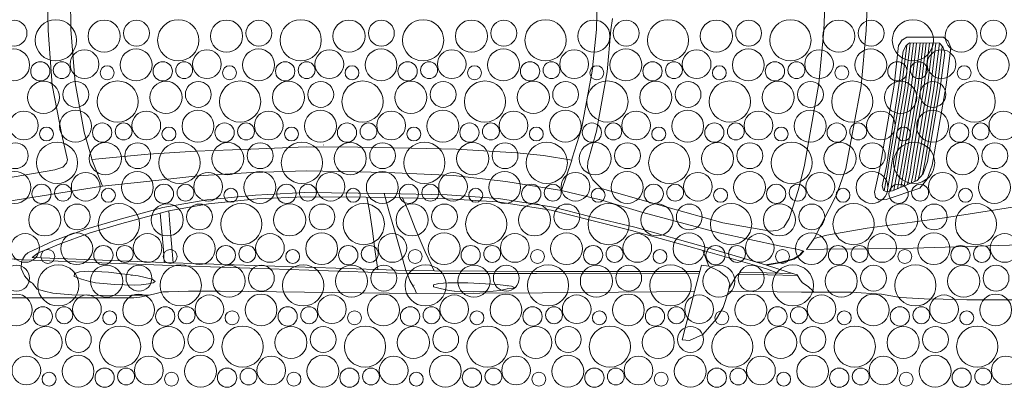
# Model space of a CAD drawing. Header units: metres. Extents: x -167 to 338, y -186 to 508.
# Tile 132 of 256: x 68.03 to 70.96, y 33.36 to 34.46. Entities that reach past the tile are written whole.
import ezdxf

# ---------------------------------------------------------------- set-up
doc = ezdxf.new("R2010")
doc.units = ezdxf.units.M
doc.header["$MEASUREMENT"] = 0
doc.linetypes.add('Öffnungslinie Tür Fenster', pattern=[0.23, 0.15, -0.08])
doc.layers.add('60 Gelände 2D Übersicht', color=7, linetype='Continuous')
doc.layers.add('60 Stellplätze', color=7, linetype='Continuous')

# ---------------------------------------------------------------- blocks, each defined once
blk = doc.blocks.new('*X45', base_point=(27236.1321, 33357.279))
at = {"layer": '60 Gelände 2D Übersicht', "color": 9, "linetype": 'Continuous', "lineweight": 18}
for centre, radius in [((68.1408, 34.3949), 0.0612), ((68.2843, 34.4073), 0.0477), ((68.5045, 34.3949), 0.0612), ((68.648, 34.4073), 0.0477), ((68.8682, 34.3949), 0.0612), ((69.0117, 34.4073), 0.0477), ((69.2319, 34.3949), 0.0612), ((69.3754, 34.4073), 0.0477), ((69.5956, 34.3949), 0.0612), ((69.7392, 34.4073), 0.0477), ((69.9593, 34.3949), 0.0612), ((70.1029, 34.4073), 0.0477), ((70.323, 34.3949), 0.0612), ((70.4666, 34.4073), 0.0477), ((70.6867, 34.3949), 0.0612), ((70.8303, 34.4073), 0.0477), ((68.0167, 34.4161), 0.0384), ((68.3804, 34.4161), 0.0384), ((68.7441, 34.4161), 0.0384), ((69.1078, 34.4161), 0.0384), ((69.4715, 34.4161), 0.0384), ((69.8352, 34.4161), 0.0384), ((70.1989, 34.4161), 0.0384), ((70.5626, 34.4161), 0.0384), ((70.9263, 34.4161), 0.0384), ((68.0156, 34.3218), 0.0473), ((68.3793, 34.3218), 0.0473), ((68.743, 34.3218), 0.0473), ((69.1068, 34.3218), 0.0473), ((69.4705, 34.3218), 0.0473), ((69.8342, 34.3218), 0.0473), ((70.1979, 34.3218), 0.0473), ((70.5616, 34.3218), 0.0473), ((70.9253, 34.3218), 0.0473), ((68.2259, 34.3239), 0.0426), ((68.5896, 34.3239), 0.0426), ((68.9533, 34.3239), 0.0426), ((69.317, 34.3239), 0.0426), ((69.6807, 34.3239), 0.0426), ((70.0444, 34.3239), 0.0426), ((70.4081, 34.3239), 0.0426), ((70.7718, 34.3239), 0.0426), ((68.0947, 34.3027), 0.0286), ((68.1585, 34.3062), 0.0251), ((68.2932, 34.2985), 0.0207), ((68.4584, 34.3027), 0.0286), ((68.5222, 34.3062), 0.0251), ((68.6569, 34.2985), 0.0207), ((68.8221, 34.3027), 0.0286), ((68.8859, 34.3062), 0.0251), ((69.0207, 34.2985), 0.0207), ((69.1858, 34.3027), 0.0286), ((69.2496, 34.3062), 0.0251), ((69.3844, 34.2985), 0.0207), ((69.5495, 34.3027), 0.0286), ((69.6133, 34.3062), 0.0251), ((69.7481, 34.2985), 0.0207), ((69.9132, 34.3027), 0.0286), ((69.977, 34.3062), 0.0251), ((70.1118, 34.2985), 0.0207), ((70.2769, 34.3027), 0.0286), ((70.3407, 34.3062), 0.0251), ((70.4755, 34.2985), 0.0207), ((70.6406, 34.3027), 0.0286), ((70.7044, 34.3062), 0.0251), ((70.8392, 34.2985), 0.0207), ((68.1043, 34.2253), 0.0477), ((68.2004, 34.2341), 0.0384), ((68.3245, 34.2129), 0.0612), ((68.468, 34.2253), 0.0477), ((68.5641, 34.2341), 0.0384), ((68.6882, 34.2129), 0.0612), ((68.8317, 34.2253), 0.0477), ((68.9278, 34.2341), 0.0384), ((69.0519, 34.2129), 0.0612), ((69.1954, 34.2253), 0.0477), ((69.2915, 34.2341), 0.0384), ((69.4156, 34.2129), 0.0612), ((69.5592, 34.2253), 0.0477), ((69.6552, 34.2341), 0.0384), ((69.7793, 34.2129), 0.0612), ((69.9229, 34.2253), 0.0477), ((70.0189, 34.2341), 0.0384), ((70.143, 34.2129), 0.0612), ((70.2866, 34.2253), 0.0477), ((70.3826, 34.2341), 0.0384), ((70.5067, 34.2129), 0.0612), ((70.6503, 34.2253), 0.0477), ((70.7463, 34.2341), 0.0384), ((70.8704, 34.2129), 0.0612), ((68.0459, 34.1419), 0.0426), ((68.1993, 34.1398), 0.0473), ((68.4096, 34.1419), 0.0426), ((68.563, 34.1398), 0.0473), ((68.7733, 34.1419), 0.0426), ((68.9268, 34.1398), 0.0473), ((69.137, 34.1419), 0.0426), ((69.2905, 34.1398), 0.0473), ((69.5007, 34.1419), 0.0426), ((69.6542, 34.1398), 0.0473), ((69.8644, 34.1419), 0.0426), ((70.0179, 34.1398), 0.0473), ((70.2281, 34.1419), 0.0426), ((70.3816, 34.1398), 0.0473), ((70.5918, 34.1419), 0.0426), ((70.7453, 34.1398), 0.0473), ((70.9555, 34.1419), 0.0426), ((68.1132, 34.1165), 0.0207), ((68.2784, 34.1207), 0.0286), ((68.3422, 34.1242), 0.0251), ((68.4769, 34.1165), 0.0207), ((68.6421, 34.1207), 0.0286), ((68.7059, 34.1242), 0.0251), ((68.8407, 34.1165), 0.0207), ((69.0058, 34.1207), 0.0286), ((69.0696, 34.1242), 0.0251), ((69.2044, 34.1165), 0.0207), ((69.3695, 34.1207), 0.0286), ((69.4333, 34.1242), 0.0251), ((69.5681, 34.1165), 0.0207), ((69.7332, 34.1207), 0.0286), ((69.797, 34.1242), 0.0251), ((69.9318, 34.1165), 0.0207), ((70.0969, 34.1207), 0.0286), ((70.1607, 34.1242), 0.0251), ((70.2955, 34.1165), 0.0207), ((70.4606, 34.1207), 0.0286), ((70.5244, 34.1242), 0.0251), ((70.6592, 34.1165), 0.0207), ((70.8243, 34.1207), 0.0286), ((70.8882, 34.1242), 0.0251), ((68.0204, 34.0521), 0.0384), ((68.1445, 34.0309), 0.0612), ((68.288, 34.0433), 0.0477), ((68.3841, 34.0521), 0.0384), ((68.5082, 34.0309), 0.0612), ((68.6517, 34.0433), 0.0477), ((68.7478, 34.0521), 0.0384), ((68.8719, 34.0309), 0.0612), ((69.0154, 34.0433), 0.0477), ((69.1115, 34.0521), 0.0384), ((69.2356, 34.0309), 0.0612), ((69.3792, 34.0433), 0.0477), ((69.4752, 34.0521), 0.0384), ((69.5993, 34.0309), 0.0612), ((69.7429, 34.0433), 0.0477), ((69.8389, 34.0521), 0.0384), ((69.963, 34.0309), 0.0612), ((70.1066, 34.0433), 0.0477), ((70.2026, 34.0521), 0.0384), ((70.3267, 34.0309), 0.0612), ((70.4703, 34.0433), 0.0477), ((70.5663, 34.0521), 0.0384), ((70.6904, 34.0309), 0.0612), ((70.834, 34.0433), 0.0477), ((70.93, 34.0521), 0.0384), ((68.0193, 33.9578), 0.0473), ((68.2296, 33.9599), 0.0426), ((68.383, 33.9578), 0.0473), ((68.5933, 33.9599), 0.0426), ((68.7468, 33.9578), 0.0473), ((68.957, 33.9599), 0.0426), ((69.1105, 33.9578), 0.0473), ((69.3207, 33.9599), 0.0426), ((69.4742, 33.9578), 0.0473), ((69.6844, 33.9599), 0.0426), ((69.8379, 33.9578), 0.0473), ((70.0481, 33.9599), 0.0426), ((70.2016, 33.9578), 0.0473), ((70.4118, 33.9599), 0.0426), ((70.5653, 33.9578), 0.0473), ((70.7755, 33.9599), 0.0426), ((70.929, 33.9578), 0.0473), ((68.0984, 33.9387), 0.0286), ((68.1622, 33.9422), 0.0251), ((68.4621, 33.9387), 0.0286), ((68.5259, 33.9422), 0.0251), ((68.8258, 33.9387), 0.0286), ((68.8896, 33.9422), 0.0251), ((69.1895, 33.9387), 0.0286), ((69.2533, 33.9422), 0.0251), ((69.5532, 33.9387), 0.0286), ((69.617, 33.9422), 0.0251), ((69.9169, 33.9387), 0.0286), ((69.9807, 33.9422), 0.0251), ((70.2806, 33.9387), 0.0286), ((70.3444, 33.9422), 0.0251), ((70.6443, 33.9387), 0.0286), ((70.7082, 33.9422), 0.0251), ((68.2969, 33.9345), 0.0207), ((68.6607, 33.9345), 0.0207), ((69.0244, 33.9345), 0.0207), ((69.3881, 33.9345), 0.0207), ((69.7518, 33.9345), 0.0207), ((70.1155, 33.9345), 0.0207), ((70.4792, 33.9345), 0.0207), ((70.8429, 33.9345), 0.0207), ((68.108, 33.8613), 0.0477), ((68.2041, 33.8701), 0.0384), ((68.3282, 33.8489), 0.0612), ((68.4717, 33.8613), 0.0477), ((68.5678, 33.8701), 0.0384), ((68.6919, 33.8489), 0.0612), ((68.8354, 33.8613), 0.0477), ((68.9315, 33.8701), 0.0384), ((69.0556, 33.8489), 0.0612), ((69.1992, 33.8613), 0.0477), ((69.2952, 33.8701), 0.0384), ((69.4193, 33.8489), 0.0612), ((69.5629, 33.8613), 0.0477), ((69.6589, 33.8701), 0.0384), ((69.783, 33.8489), 0.0612), ((69.9266, 33.8613), 0.0477), ((70.0226, 33.8701), 0.0384), ((70.1467, 33.8489), 0.0612), ((70.2903, 33.8613), 0.0477), ((70.3863, 33.8701), 0.0384), ((70.5104, 33.8489), 0.0612), ((70.654, 33.8613), 0.0477), ((70.75, 33.8701), 0.0384), ((70.8741, 33.8489), 0.0612), ((68.0496, 33.778), 0.0426), ((68.203, 33.7758), 0.0473), ((68.4133, 33.778), 0.0426), ((68.5668, 33.7758), 0.0473), ((68.777, 33.778), 0.0426), ((68.9305, 33.7758), 0.0473), ((69.1407, 33.778), 0.0426), ((69.2942, 33.7758), 0.0473), ((69.5044, 33.778), 0.0426), ((69.6579, 33.7758), 0.0473), ((69.8681, 33.778), 0.0426), ((70.0216, 33.7758), 0.0473), ((70.2318, 33.778), 0.0426), ((70.3853, 33.7758), 0.0473), ((70.5955, 33.778), 0.0426), ((70.749, 33.7758), 0.0473), ((70.9592, 33.778), 0.0426), ((68.2821, 33.7567), 0.0286), ((68.3459, 33.7602), 0.0251), ((68.6458, 33.7567), 0.0286), ((68.7096, 33.7602), 0.0251), ((69.0095, 33.7567), 0.0286), ((69.0733, 33.7602), 0.0251), ((69.3732, 33.7567), 0.0286), ((69.437, 33.7602), 0.0251), ((69.7369, 33.7567), 0.0286), ((69.8007, 33.7602), 0.0251), ((70.1006, 33.7567), 0.0286), ((70.1644, 33.7602), 0.0251), ((70.4643, 33.7567), 0.0286), ((70.5282, 33.7602), 0.0251), ((70.828, 33.7567), 0.0286), ((70.8919, 33.7602), 0.0251), ((68.1169, 33.7525), 0.0207), ((68.4807, 33.7525), 0.0207), ((68.8444, 33.7525), 0.0207), ((69.2081, 33.7525), 0.0207), ((69.5718, 33.7525), 0.0207), ((69.9355, 33.7525), 0.0207), ((70.2992, 33.7525), 0.0207), ((70.6629, 33.7525), 0.0207), ((68.0241, 33.6882), 0.0384), ((68.1482, 33.6669), 0.0612), ((68.2917, 33.6793), 0.0477), ((68.3878, 33.6882), 0.0384), ((68.5119, 33.6669), 0.0612), ((68.6554, 33.6793), 0.0477), ((68.7515, 33.6882), 0.0384), ((68.8756, 33.6669), 0.0612), ((69.0192, 33.6793), 0.0477), ((69.1152, 33.6882), 0.0384), ((69.2393, 33.6669), 0.0612), ((69.3829, 33.6793), 0.0477), ((69.4789, 33.6882), 0.0384), ((69.603, 33.6669), 0.0612), ((69.7466, 33.6793), 0.0477), ((69.8426, 33.6882), 0.0384), ((69.9667, 33.6669), 0.0612), ((70.1103, 33.6793), 0.0477), ((70.2063, 33.6882), 0.0384), ((70.3304, 33.6669), 0.0612), ((70.474, 33.6793), 0.0477), ((70.57, 33.6882), 0.0384), ((70.6941, 33.6669), 0.0612), ((70.8377, 33.6793), 0.0477), ((70.9337, 33.6882), 0.0384), ((68.023, 33.5938), 0.0473), ((68.2333, 33.596), 0.0426), ((68.3868, 33.5938), 0.0473), ((68.597, 33.596), 0.0426), ((68.7505, 33.5938), 0.0473), ((68.9607, 33.596), 0.0426), ((69.1142, 33.5938), 0.0473), ((69.3244, 33.596), 0.0426), ((69.4779, 33.5938), 0.0473), ((69.6881, 33.596), 0.0426), ((69.8416, 33.5938), 0.0473), ((70.0518, 33.596), 0.0426), ((70.2053, 33.5938), 0.0473), ((70.4155, 33.596), 0.0426), ((70.569, 33.5938), 0.0473), ((70.7792, 33.596), 0.0426), ((70.9327, 33.5938), 0.0473), ((68.1021, 33.5747), 0.0286), ((68.1659, 33.5782), 0.0251), ((68.3007, 33.5705), 0.0207), ((68.4658, 33.5747), 0.0286), ((68.5296, 33.5782), 0.0251), ((68.6644, 33.5705), 0.0207), ((68.8295, 33.5747), 0.0286), ((68.8933, 33.5782), 0.0251), ((69.0281, 33.5705), 0.0207), ((69.1932, 33.5747), 0.0286), ((69.257, 33.5782), 0.0251), ((69.3918, 33.5705), 0.0207), ((69.5569, 33.5747), 0.0286), ((69.6207, 33.5782), 0.0251), ((69.7555, 33.5705), 0.0207), ((69.9206, 33.5747), 0.0286), ((69.9844, 33.5782), 0.0251), ((70.1192, 33.5705), 0.0207), ((70.2843, 33.5747), 0.0286), ((70.3482, 33.5782), 0.0251), ((70.4829, 33.5705), 0.0207), ((70.648, 33.5747), 0.0286), ((70.7119, 33.5782), 0.0251), ((70.8466, 33.5705), 0.0207), ((68.1117, 33.4973), 0.0477), ((68.2078, 33.5062), 0.0384), ((68.3319, 33.4849), 0.0612), ((68.4754, 33.4973), 0.0477), ((68.5715, 33.5062), 0.0384), ((68.6956, 33.4849), 0.0612), ((68.8392, 33.4973), 0.0477), ((68.9352, 33.5062), 0.0384), ((69.0593, 33.4849), 0.0612), ((69.2029, 33.4973), 0.0477), ((69.2989, 33.5062), 0.0384), ((69.423, 33.4849), 0.0612), ((69.5666, 33.4973), 0.0477), ((69.6626, 33.5062), 0.0384), ((69.7867, 33.4849), 0.0612), ((69.9303, 33.4973), 0.0477), ((70.0263, 33.5062), 0.0384), ((70.1504, 33.4849), 0.0612), ((70.294, 33.4973), 0.0477), ((70.39, 33.5062), 0.0384), ((70.5141, 33.4849), 0.0612), ((70.6577, 33.4973), 0.0477), ((70.7537, 33.5062), 0.0384), ((70.8778, 33.4849), 0.0612), ((68.0533, 33.414), 0.0426), ((68.2068, 33.4118), 0.0473), ((68.417, 33.414), 0.0426), ((68.5705, 33.4118), 0.0473), ((68.7807, 33.414), 0.0426), ((68.9342, 33.4118), 0.0473), ((69.1444, 33.414), 0.0426), ((69.2979, 33.4118), 0.0473), ((69.5081, 33.414), 0.0426), ((69.6616, 33.4118), 0.0473), ((69.8718, 33.414), 0.0426), ((70.0253, 33.4118), 0.0473), ((70.2355, 33.414), 0.0426), ((70.389, 33.4118), 0.0473), ((70.5992, 33.414), 0.0426), ((70.7527, 33.4118), 0.0473), ((70.9629, 33.414), 0.0426), ((68.1207, 33.3885), 0.0207), ((68.2858, 33.3927), 0.0286), ((68.3496, 33.3962), 0.0251), ((68.4844, 33.3885), 0.0207), ((68.6495, 33.3927), 0.0286), ((68.7133, 33.3962), 0.0251), ((68.8481, 33.3885), 0.0207), ((69.0132, 33.3927), 0.0286), ((69.077, 33.3962), 0.0251), ((69.2118, 33.3885), 0.0207), ((69.3769, 33.3927), 0.0286), ((69.4407, 33.3962), 0.0251), ((69.5755, 33.3885), 0.0207), ((69.7406, 33.3927), 0.0286), ((69.8044, 33.3962), 0.0251), ((69.9392, 33.3885), 0.0207), ((70.1043, 33.3927), 0.0286), ((70.1682, 33.3962), 0.0251), ((70.3029, 33.3885), 0.0207), ((70.468, 33.3927), 0.0286), ((70.5319, 33.3962), 0.0251), ((70.6666, 33.3885), 0.0207), ((70.8317, 33.3927), 0.0286), ((70.8956, 33.3962), 0.0251)]:
    blk.add_circle(centre, radius, dxfattribs=at)
blk = doc.blocks.new('Oberklassewagen 27')
at = {"layer": '60 Stellplätze', "color": 7, "linetype": 'Continuous', "lineweight": 13}
for p, q in [((1.0278, 1.0531), (0.9882, 1.0354)), ((1.0495, 1.0508), (1.0278, 1.0531)), ((0.9882, 1.0354), (0.9474, 0.9889)), ((1.0126, 0.9071), (1.0495, 1.0508)), ((0.9474, 0.9889), (0.928, 0.9546)), ((0.928, 0.9546), (0.912, 0.9067)), ((0.204, 0.9323), (-0.0496, 0.9323)), ((0.2741, 0.9303), (0.204, 0.9323)), ((0.3309, 0.9287), (0.2741, 0.9303)), ((0.3831, 0.9264), (0.3309, 0.9287)), ((0.4019, 0.9249), (0.3831, 0.9264)), ((0.4575, 0.9154), (0.4019, 0.9249)), ((0.5478, 0.9095), (0.4575, 0.9154)), ((0.6955, 0.9094), (0.5478, 0.9095)), ((0.6589, 0.9094), (0.6602, 0.9059)), ((0.912, 0.9067), (0.6955, 0.9094)), ((0.9922, 0.8294), (1.0126, 0.9071)), ((1.4643, 0.9109), (1.0126, 0.9071)), ((1.8368, 0.9132), (1.4643, 0.9109)), ((1.6684, 0.9078), (1.6108, 0.9066)), ((1.6108, 0.9066), (1.6684, 0.9078)), ((1.7259, 0.9059), (1.6684, 0.9078)), ((1.6684, 0.9078), (1.7259, 0.9059)), ((2.422, 0.9063), (1.8368, 0.9132)), ((1.8392, 0.9132), (1.8432, 0.9028)), ((2.5754, 0.9082), (2.5159, 0.9064)), ((2.591, 0.9086), (2.5754, 0.9082)), ((2.6328, 0.918), (2.591, 0.9086)), ((2.6609, 0.9239), (2.6328, 0.918)), ((2.6857, 0.9184), (2.6328, 0.918)), ((2.6328, 0.918), (2.6857, 0.9184)), ((2.6787, 0.9263), (2.6609, 0.9239)), ((3.3375, 0.9263), (2.6787, 0.9263)), ((2.7705, 0.9196), (2.6857, 0.9184)), ((2.6857, 0.9184), (2.7705, 0.9196)), ((2.8622, 0.9171), (2.7705, 0.9196)), ((2.7705, 0.9196), (2.8622, 0.9171)), ((2.9193, 0.9122), (2.8622, 0.9171)), ((2.8622, 0.9171), (2.9193, 0.9122)), ((2.9435, 0.9067), (2.9193, 0.9122)), ((2.9193, 0.9122), (2.9435, 0.9067)), ((2.9652, 0.9001), (2.9435, 0.9067)), ((2.9435, 0.9067), (2.9652, 0.9001)), ((0.675, 0.8925), (0.6602, 0.9059)), ((0.6921, 0.8812), (0.675, 0.8925)), ((0.6988, 0.8725), (0.6921, 0.8812)), ((0.8891, 0.8612), (0.9104, 0.8969)), ((0.9082, 0.8843), (0.9116, 0.9042)), ((0.9164, 0.8652), (0.9082, 0.8843)), ((1.5476, 0.895), (1.553, 0.8971)), ((1.553, 0.8971), (1.5476, 0.895)), ((1.5567, 0.8916), (1.5476, 0.895)), ((1.5476, 0.895), (1.5567, 0.8916)), ((1.553, 0.8971), (1.5692, 0.8994)), ((1.5986, 0.8868), (1.5567, 0.8916)), ((1.5567, 0.8916), (1.5986, 0.8868)), ((1.5676, 0.8904), (1.568, 0.8905)), ((1.5901, 0.9039), (1.5692, 0.8994)), ((1.5692, 0.8994), (1.5901, 0.9039)), ((1.6108, 0.9066), (1.5901, 0.9039)), ((1.5901, 0.9039), (1.6108, 0.9066)), ((1.6863, 0.882), (1.5986, 0.8868)), ((1.5986, 0.8868), (1.6863, 0.882)), ((1.7449, 0.8815), (1.6863, 0.882)), ((1.6863, 0.882), (1.7449, 0.8815)), ((1.7259, 0.9059), (1.7266, 0.9059)), ((1.7469, 0.903), (1.7266, 0.9059)), ((1.7266, 0.9059), (1.7469, 0.903)), ((1.7724, 0.8837), (1.7449, 0.8815)), ((1.7449, 0.8815), (1.7724, 0.8837)), ((1.768, 0.8984), (1.7469, 0.903)), ((1.7469, 0.903), (1.768, 0.8984)), ((1.768, 0.8984), (1.7878, 0.8932)), ((1.788, 0.8876), (1.7724, 0.8837)), ((1.7724, 0.8837), (1.788, 0.8876)), ((1.7878, 0.8932), (1.788, 0.8876)), ((1.788, 0.8876), (1.7878, 0.8932)), ((1.8432, 0.9028), (1.8481, 0.8931)), ((1.8481, 0.8931), (1.8432, 0.9028)), ((1.8459, 0.888), (1.8464, 0.888)), ((1.8481, 0.8931), (1.8584, 0.8744)), ((2.5159, 0.9064), (2.422, 0.9063)), ((2.6154, 0.8776), (2.6207, 0.8814)), ((2.6207, 0.8814), (2.6154, 0.8776)), ((2.6243, 0.8709), (2.6154, 0.8776)), ((2.6154, 0.8776), (2.6243, 0.8709)), ((2.6207, 0.8814), (2.6353, 0.8842)), ((2.6353, 0.8842), (2.6563, 0.8874)), ((2.6563, 0.8874), (2.6353, 0.8842)), ((2.6563, 0.8874), (2.6773, 0.8889)), ((2.6773, 0.8889), (2.6563, 0.8874)), ((2.6773, 0.8889), (2.7347, 0.8867)), ((2.7347, 0.8867), (2.6773, 0.8889)), ((2.7347, 0.8867), (2.7921, 0.8813)), ((2.7921, 0.8813), (2.7347, 0.8867)), ((2.7921, 0.8813), (2.7928, 0.8812)), ((2.7928, 0.8812), (2.8129, 0.8771)), ((2.8129, 0.8771), (2.7928, 0.8812)), ((2.9791, 0.8831), (2.9652, 0.9001)), ((2.9652, 0.9001), (2.9791, 0.8831)), ((2.9835, 0.8806), (2.9791, 0.8831)), ((2.9791, 0.8831), (2.9835, 0.8806)), ((2.9907, 0.8758), (2.9835, 0.8806)), ((2.9835, 0.8806), (2.9907, 0.8758)), ((0.7085, 0.8576), (0.6988, 0.8725)), ((0.8832, 0.8556), (0.7075, 0.8592)), ((0.7377, 0.8489), (0.7085, 0.8576)), ((0.7085, 0.8576), (0.7377, 0.8489)), ((0.7126, 0.8566), (0.7127, 0.8566)), ((0.7231, 0.8533), (0.8755, 0.85)), ((0.7653, 0.84), (0.7377, 0.8489)), ((0.7377, 0.8489), (0.7653, 0.84)), ((0.7656, 0.8524), (0.7959, 0.8412)), ((0.8742, 0.849), (0.8825, 0.855)), ((0.8825, 0.855), (0.8891, 0.8612)), ((0.9164, 0.8652), (0.9398, 0.847)), ((1.4822, 0.8537), (0.9993, 0.8543)), ((0.9993, 0.8543), (1.4822, 0.8537)), ((1.8663, 0.8541), (1.4822, 0.8537)), ((1.4822, 0.8537), (1.8613, 0.854)), ((1.8584, 0.8744), (1.8623, 0.8639)), ((1.8623, 0.8639), (1.8663, 0.8541)), ((1.8663, 0.8541), (1.8623, 0.8639)), ((1.8663, 0.8541), (2.568, 0.83)), ((2.568, 0.83), (1.8663, 0.8541)), ((1.8663, 0.8541), (1.8705, 0.8453)), ((1.8705, 0.8453), (1.8663, 0.8541)), ((2.6658, 0.8612), (2.6243, 0.8709)), ((2.7533, 0.8501), (2.6658, 0.8612)), ((2.6658, 0.8612), (2.7533, 0.8501)), ((2.6847, 0.8588), (2.6851, 0.8601)), ((2.8119, 0.8471), (2.7533, 0.8501)), ((2.7533, 0.8501), (2.8119, 0.8471)), ((2.8395, 0.8494), (2.8119, 0.8471)), ((2.8119, 0.8471), (2.8395, 0.8494)), ((2.8129, 0.8771), (2.8337, 0.8712)), ((2.8337, 0.8712), (2.8129, 0.8771)), ((2.8337, 0.8712), (2.8553, 0.8631)), ((2.8552, 0.8544), (2.8395, 0.8494)), ((2.8395, 0.8494), (2.8552, 0.8544)), ((2.8553, 0.8631), (2.8552, 0.8544)), ((2.8552, 0.8544), (2.8553, 0.8631)), ((3.0037, 0.8608), (2.9907, 0.8758)), ((2.9907, 0.8758), (3.0037, 0.8608)), ((3.0134, 0.8395), (3.0037, 0.8608)), ((3.0037, 0.8608), (3.0134, 0.8395)), ((0.7166, 0.8115), (0.7527, 0.821)), ((0.7527, 0.821), (0.7166, 0.8115)), ((0.7562, 0.8199), (0.7192, 0.8101)), ((0.7527, 0.821), (0.7989, 0.8286)), ((0.7989, 0.8286), (0.7527, 0.821)), ((0.8022, 0.8277), (0.7562, 0.8199)), ((0.7989, 0.8286), (0.7653, 0.84)), ((0.7653, 0.84), (0.7989, 0.8286)), ((0.7959, 0.8412), (0.8276, 0.8313)), ((0.8276, 0.8313), (0.7959, 0.8412)), ((0.7989, 0.8272), (0.7989, 0.8286)), ((0.7989, 0.8286), (0.7989, 0.8272)), ((0.902, 0.7984), (0.8022, 0.8277)), ((0.8276, 0.8313), (0.9875, 0.7856)), ((0.9875, 0.7856), (0.8276, 0.8313)), ((0.9398, 0.847), (0.9705, 0.8316)), ((0.9705, 0.8316), (0.9922, 0.8294)), ((0.9878, 0.7856), (0.9709, 0.8316)), ((0.9974, 0.848), (1.484, 0.8476)), ((1.484, 0.8476), (0.9974, 0.848)), ((1.484, 0.8476), (1.7857, 0.8463)), ((1.7857, 0.8463), (1.484, 0.8476)), ((1.7857, 0.8463), (1.8705, 0.8453)), ((1.7863, 0.8463), (1.8129, 0.7894)), ((1.8866, 0.7877), (1.8705, 0.8453)), ((1.9579, 0.8418), (1.8705, 0.8453)), ((1.8705, 0.8453), (1.9579, 0.8418)), ((1.9612, 0.7894), (1.9533, 0.842)), ((2.5614, 0.8226), (1.9579, 0.8418)), ((1.9579, 0.8418), (2.5614, 0.8226)), ((2.572, 0.7075), (2.5614, 0.8226)), ((2.5881, 0.8217), (2.5614, 0.8226)), ((2.5614, 0.8226), (2.5881, 0.8217)), ((2.568, 0.83), (3.0062, 0.8138)), ((3.0062, 0.8138), (2.568, 0.83)), ((2.5881, 0.8217), (2.9805, 0.8065)), ((2.5881, 0.8217), (2.5907, 0.7834)), ((2.5907, 0.7834), (2.5881, 0.8217)), ((3.0134, 0.8395), (3.0122, 0.8188)), ((0.6883, 0.7876), (0.6991, 0.7997)), ((0.6991, 0.7997), (0.6883, 0.7876)), ((0.7014, 0.7997), (0.6912, 0.7874)), ((0.6991, 0.7997), (0.7166, 0.8115)), ((0.7166, 0.8115), (0.6991, 0.7997)), ((0.7192, 0.8101), (0.7014, 0.7997)), ((0.9737, 0.7773), (0.902, 0.7984)), ((2.9638, 0.7939), (2.9003, 0.7666)), ((2.993, 0.7927), (2.9171, 0.7567)), ((2.9805, 0.8065), (2.9638, 0.7939)), ((2.993, 0.7927), (3.0011, 0.7993)), ((2.993, 0.7927), (3.0011, 0.7993)), ((3.0011, 0.7993), (3.0085, 0.81)), ((3.0062, 0.8138), (3.0099, 0.8133)), ((3.0122, 0.8188), (3.0085, 0.81)), ((3.0099, 0.8133), (3.0914, 0.8065)), ((0.046, 0.7681), (0.3633, 0.778)), ((0.3633, 0.778), (0.498, 0.7802)), ((0.498, 0.7802), (0.6279, 0.7816)), ((0.6279, 0.7816), (0.68, 0.7824)), ((0.68, 0.7824), (0.6572, 0.7494)), ((0.68, 0.7824), (0.6572, 0.7494)), ((0.7038, 0.7827), (0.6883, 0.7876)), ((0.7567, 0.7725), (0.7038, 0.7827)), ((0.9411, 0.7334), (0.7567, 0.7725)), ((1.1907, 0.7164), (0.9737, 0.7773)), ((0.9875, 0.7856), (1.1997, 0.7262)), ((1.8129, 0.7894), (1.8424, 0.7201)), ((1.9058, 0.7183), (1.8866, 0.7877)), ((1.9708, 0.7201), (1.9612, 0.7894)), ((2.5907, 0.7834), (2.5972, 0.7075)), ((2.5972, 0.7075), (2.5907, 0.7834)), ((2.808, 0.7328), (2.9003, 0.7666)), ((2.9003, 0.7666), (2.808, 0.7328)), ((2.8978, 0.7668), (2.8977, 0.7668)), ((0.6202, 0.7395), (0.5004, 0.7194)), ((0.5004, 0.7194), (0.6202, 0.7394)), ((0.6572, 0.7494), (0.5916, 0.6205)), ((0.6572, 0.7494), (0.5916, 0.6205)), ((0.6572, 0.7494), (0.6202, 0.7395)), ((0.6202, 0.7394), (0.6572, 0.7494)), ((0.6393, 0.7446), (0.6393, 0.7445)), ((1.1666, 0.6723), (0.9411, 0.7334)), ((2.7138, 0.7055), (2.808, 0.7328)), ((2.808, 0.7328), (2.7138, 0.7055)), ((2.9171, 0.7567), (2.8209, 0.722)), ((0.5004, 0.7194), (0.3664, 0.7015)), ((0.3664, 0.7014), (0.5004, 0.7194)), ((0.4748, 0.7159), (0.4748, 0.716)), ((0.4748, 0.716), (0.4748, 0.7159)), ((0.476, 0.7161), (0.476, 0.7161)), ((0.7318, 0.6906), (0.748, 0.7157)), ((0.748, 0.7157), (0.7644, 0.7247)), ((0.7644, 0.7247), (0.7876, 0.7283)), ((0.7876, 0.7283), (0.929, 0.7028)), ((0.929, 0.7028), (1.1547, 0.6394)), ((1.3235, 0.6845), (1.1907, 0.7164)), ((1.1997, 0.7262), (1.3303, 0.6934)), ((1.8424, 0.7201), (1.8623, 0.6684)), ((1.9213, 0.6676), (1.9058, 0.7183)), ((1.9787, 0.6682), (1.9708, 0.7201)), ((2.575, 0.6682), (2.572, 0.7075)), ((2.572, 0.7075), (2.575, 0.6682)), ((2.5972, 0.7075), (2.6005, 0.6743)), ((2.6005, 0.6743), (2.5972, 0.7075)), ((2.7138, 0.7055), (2.6005, 0.6743)), ((2.8209, 0.722), (2.7258, 0.6949)), ((0.27, 0.6881), (0.1627, 0.671)), ((0.1627, 0.671), (0.27, 0.6881)), ((0.3664, 0.7015), (0.27, 0.6881)), ((0.27, 0.6881), (0.3664, 0.7014)), ((0.7036, 0.6038), (0.7318, 0.6906)), ((1.432, 0.6565), (1.3235, 0.6845)), ((1.3303, 0.6934), (1.439, 0.6661)), ((2.575, 0.6682), (2.6005, 0.6743)), ((2.6005, 0.6743), (2.575, 0.6682)), ((2.7258, 0.6949), (2.5922, 0.6577)), ((0.1627, 0.671), (0.0491, 0.6538)), ((0.0491, 0.6538), (0.1627, 0.671)), ((1.2957, 0.6341), (1.1666, 0.6723)), ((1.5956, 0.6311), (1.432, 0.6565)), ((1.439, 0.6661), (1.5975, 0.641)), ((1.8623, 0.6684), (1.8804, 0.6286)), ((1.935, 0.6163), (1.9213, 0.6676)), ((1.9861, 0.6276), (1.9787, 0.6682)), ((2.3126, 0.6323), (2.4562, 0.6466)), ((2.4562, 0.6466), (2.575, 0.6682)), ((2.575, 0.6682), (2.4562, 0.6466)), ((2.5922, 0.6577), (2.4614, 0.6354)), ((0.4432, 0.6342), (0.3438, 0.6)), ((0.4658, 0.635), (0.4432, 0.6342)), ((0.4755, 0.6274), (0.4658, 0.635)), ((0.4781, 0.612), (0.4755, 0.6274)), ((0.5916, 0.6205), (0.5638, 0.5417)), ((0.5916, 0.6205), (0.5638, 0.5417)), ((1.1547, 0.6394), (1.289, 0.6008)), ((1.408, 0.6068), (1.2958, 0.6343)), ((1.7479, 0.62), (1.5956, 0.6311)), ((1.5975, 0.641), (1.7476, 0.6317)), ((1.7476, 0.6317), (1.8794, 0.6287)), ((1.9332, 0.6163), (1.7479, 0.62)), ((1.8794, 0.6287), (1.9322, 0.6276)), ((1.9322, 0.6276), (1.9889, 0.6276)), ((1.9889, 0.6276), (1.9322, 0.6276)), ((2.1705, 0.6134), (1.9332, 0.6163)), ((1.9889, 0.6276), (2.1701, 0.6258)), ((2.1701, 0.6258), (2.3126, 0.6323)), ((2.3167, 0.6216), (2.1705, 0.6134)), ((2.4614, 0.6354), (2.3167, 0.6216)), ((3.056, 0.6404), (2.7711, 0.5944)), ((0.3438, 0.6), (0.322, 0.5735)), ((0.4246, 0.608), (0.3515, 0.5778)), ((0.3738, 0.5583), (0.3799, 0.5893)), ((0.3799, 0.5893), (0.3738, 0.5583)), ((0.3901, 0.5934), (0.3833, 0.5583)), ((0.3929, 0.5583), (0.4001, 0.5978)), ((0.4001, 0.5978), (0.3929, 0.5583)), ((0.4102, 0.6018), (0.4024, 0.5583)), ((0.4024, 0.5583), (0.4102, 0.6018)), ((0.4205, 0.6061), (0.4122, 0.5583)), ((0.4122, 0.5583), (0.4205, 0.6061)), ((0.4217, 0.5583), (0.4304, 0.6088)), ((0.4304, 0.6088), (0.4217, 0.5583)), ((0.4246, 0.608), (0.4418, 0.6111)), ((0.4418, 0.6111), (0.4246, 0.608)), ((0.4315, 0.5583), (0.4405, 0.6108)), ((0.4405, 0.6108), (0.4315, 0.5583)), ((0.4495, 0.6079), (0.441, 0.5583)), ((0.441, 0.5583), (0.4495, 0.6079)), ((0.4418, 0.6111), (0.4516, 0.6071)), ((0.4516, 0.6071), (0.4418, 0.6111)), ((0.4557, 0.593), (0.443, 0.5362)), ((0.443, 0.5362), (0.4557, 0.593)), ((0.4516, 0.6071), (0.4557, 0.593)), ((0.4557, 0.593), (0.4516, 0.6071)), ((0.4624, 0.5411), (0.4781, 0.612)), ((0.6861, 0.5324), (0.7036, 0.6038)), ((1.289, 0.6008), (1.3151, 0.5756)), ((1.3775, 0.517), (1.408, 0.6068)), ((1.5734, 0.5805), (1.408, 0.6068)), ((2.7711, 0.5944), (2.6306, 0.5797)), ((2.7711, 0.5944), (2.8032, 0.515)), ((0.322, 0.5735), (0.3069, 0.5318)), ((0.3339, 0.5574), (0.3213, 0.5208)), ((0.3213, 0.5208), (0.3339, 0.5574)), ((0.3354, 0.5583), (0.3283, 0.5193)), ((0.3283, 0.5193), (0.3354, 0.5583)), ((0.3515, 0.5778), (0.3339, 0.5574)), ((0.3339, 0.5574), (0.3515, 0.5778)), ((0.3356, 0.5594), (0.3354, 0.5583)), ((0.3354, 0.5583), (0.3356, 0.5594)), ((0.3379, 0.5193), (0.3449, 0.5583)), ((0.3449, 0.5583), (0.3379, 0.5193)), ((0.3449, 0.5583), (0.3485, 0.574)), ((0.3485, 0.574), (0.3449, 0.5583)), ((0.3481, 0.5193), (0.3545, 0.5583)), ((0.3545, 0.5583), (0.3481, 0.5193)), ((0.3545, 0.5583), (0.3589, 0.5808)), ((0.3589, 0.5808), (0.3545, 0.5583)), ((0.3639, 0.5583), (0.3576, 0.5193)), ((0.3576, 0.5193), (0.3639, 0.5583)), ((0.3639, 0.5583), (0.3692, 0.5849)), ((0.3692, 0.5849), (0.3639, 0.5583)), ((0.3675, 0.5193), (0.3738, 0.5583)), ((0.3738, 0.5583), (0.3675, 0.5193)), ((0.3833, 0.5583), (0.377, 0.5193)), ((0.377, 0.5193), (0.3833, 0.5583)), ((0.3861, 0.5193), (0.3929, 0.5583)), ((0.3929, 0.5583), (0.3861, 0.5193)), ((0.4024, 0.5583), (0.3956, 0.5193)), ((0.3956, 0.5193), (0.4024, 0.5583)), ((0.4122, 0.5583), (0.4059, 0.5193)), ((0.4059, 0.5193), (0.4122, 0.5583)), ((0.4154, 0.5193), (0.4217, 0.5583)), ((0.4217, 0.5583), (0.4154, 0.5193)), ((0.4257, 0.5193), (0.4315, 0.5583)), ((0.4315, 0.5583), (0.4257, 0.5193)), ((0.441, 0.5583), (0.4351, 0.5193)), ((0.4351, 0.5193), (0.441, 0.5583)), ((1.3151, 0.5756), (1.3248, 0.5578)), ((1.3248, 0.5578), (1.3304, 0.5399)), ((1.7286, 0.5631), (1.5734, 0.5805)), ((1.9246, 0.554), (1.7286, 0.5631)), ((2.4888, 0.5642), (2.3283, 0.554)), ((2.6306, 0.5797), (2.4888, 0.5642)), ((2.9134, 0.5462), (3.0685, 0.5724)), ((0.3069, 0.5318), (0.2653, 0.2939)), ((0.443, 0.5362), (0.4057, 0.2957)), ((0.4057, 0.2957), (0.443, 0.5362)), ((0.4204, 0.294), (0.4624, 0.5411)), ((0.5638, 0.5417), (0.5181, 0.2966)), ((0.5638, 0.5417), (0.5181, 0.2966)), ((0.6434, 0.2896), (0.6861, 0.5324)), ((1.3304, 0.5399), (1.3299, 0.522)), ((2.1659, 0.5489), (1.9246, 0.554)), ((2.3283, 0.554), (2.1659, 0.5489)), ((2.8755, 0.5168), (2.8786, 0.5266)), ((2.8786, 0.5266), (2.8895, 0.5376)), ((2.8895, 0.5376), (2.9134, 0.5462)), ((0.3213, 0.5208), (0.2837, 0.3024)), ((0.2837, 0.3024), (0.3213, 0.5208)), ((0.3283, 0.5193), (0.2924, 0.3031)), ((0.2924, 0.3031), (0.3283, 0.5193)), ((0.3019, 0.303), (0.3379, 0.5193)), ((0.3379, 0.5193), (0.3019, 0.303)), ((0.3121, 0.3031), (0.3481, 0.5193)), ((0.3481, 0.5193), (0.3121, 0.3031)), ((0.3576, 0.5193), (0.3215, 0.303)), ((0.3215, 0.303), (0.3576, 0.5193)), ((0.3314, 0.3031), (0.3675, 0.5193)), ((0.3675, 0.5193), (0.3314, 0.3031)), ((0.377, 0.5193), (0.3408, 0.303)), ((0.3408, 0.303), (0.377, 0.5193)), ((0.3498, 0.3031), (0.3861, 0.5193)), ((0.3861, 0.5193), (0.3498, 0.3031)), ((0.3956, 0.5193), (0.3593, 0.303)), ((0.3593, 0.303), (0.3956, 0.5193)), ((0.3696, 0.3031), (0.4059, 0.5193)), ((0.4059, 0.5193), (0.3696, 0.3031)), ((0.4154, 0.5193), (0.3789, 0.303)), ((0.3789, 0.303), (0.4154, 0.5193)), ((0.3887, 0.3031), (0.4257, 0.5193)), ((0.4257, 0.5193), (0.3887, 0.3031)), ((0.4351, 0.5193), (0.3982, 0.303)), ((0.3982, 0.303), (0.4351, 0.5193)), ((1.3299, 0.522), (1.3043, 0.4311)), ((1.349, 0.4242), (1.3761, 0.5115)), ((1.3761, 0.5115), (1.3775, 0.517)), ((1.3775, 0.517), (1.3761, 0.5115)), ((1.3773, 0.5167), (1.3773, 0.5167)), ((1.4615, 0.5029), (1.3775, 0.517)), ((1.5411, 0.4949), (1.4615, 0.5029)), ((2.6364, 0.4996), (2.4942, 0.4903)), ((2.8032, 0.515), (2.6364, 0.4996)), ((2.8045, 0.5096), (2.8032, 0.515)), ((2.8032, 0.515), (2.8045, 0.5096)), ((2.8045, 0.5096), (2.8261, 0.4345)), ((2.8924, 0.4417), (2.8755, 0.5168)), ((1.7207, 0.4845), (1.5411, 0.4949)), ((1.8543, 0.4816), (1.7207, 0.4845)), ((2.0135, 0.4782), (1.8543, 0.4816)), ((2.1663, 0.478), (2.0135, 0.4782)), ((2.1152, 0.4724), (2.1152, 0.4721)), ((2.1152, 0.4721), (2.1152, 0.4724)), ((2.3306, 0.4842), (2.1663, 0.478)), ((2.4942, 0.4903), (2.3306, 0.4842)), ((2.921, 0.2947), (2.8924, 0.4417)), ((1.3043, 0.4311), (1.2726, 0.2546)), ((1.3173, 0.2524), (1.349, 0.4242)), ((2.8261, 0.4345), (2.8532, 0.2877)), ((0.2653, 0.2939), (0.2515, 0.1826)), ((0.2695, 0.1984), (0.2837, 0.3024)), ((0.2837, 0.3024), (0.2695, 0.1984)), ((0.2773, 0.1789), (0.2924, 0.3031)), ((0.2924, 0.3031), (0.2773, 0.1789)), ((0.2856, 0.1697), (0.3019, 0.303)), ((0.3019, 0.303), (0.2856, 0.1697)), ((0.2958, 0.1696), (0.3121, 0.3031)), ((0.3121, 0.3031), (0.2958, 0.1696)), ((0.3215, 0.303), (0.3052, 0.1696)), ((0.3052, 0.1696), (0.3215, 0.303)), ((0.315, 0.1695), (0.3314, 0.3031)), ((0.3314, 0.3031), (0.315, 0.1695)), ((0.3408, 0.303), (0.3245, 0.1694)), ((0.3245, 0.1694), (0.3408, 0.303)), ((0.3335, 0.1694), (0.3498, 0.3031)), ((0.3498, 0.3031), (0.3335, 0.1694)), ((0.3593, 0.303), (0.343, 0.1694)), ((0.343, 0.1694), (0.3593, 0.303)), ((0.3532, 0.1694), (0.3696, 0.3031)), ((0.3696, 0.3031), (0.3532, 0.1694)), ((0.3789, 0.303), (0.3627, 0.1694)), ((0.3627, 0.1694), (0.3789, 0.303)), ((0.3725, 0.1694), (0.3887, 0.3031)), ((0.3887, 0.3031), (0.3725, 0.1694)), ((0.3982, 0.303), (0.3826, 0.1753)), ((0.3826, 0.1753), (0.3982, 0.303)), ((0.4057, 0.2957), (0.3936, 0.1933)), ((0.3936, 0.1933), (0.4057, 0.2957)), ((0.4066, 0.1767), (0.4204, 0.294)), ((0.5181, 0.2966), (0.5036, 0.132)), ((0.5181, 0.2966), (0.5036, 0.132)), ((2.9333, 0.1323), (2.921, 0.2947)), ((0.629, 0.1315), (0.6434, 0.2896)), ((2.8532, 0.2877), (2.8652, 0.1291)), ((1.2726, 0.2546), (1.2615, 0.1298)), ((1.3043, 0.1291), (1.3173, 0.2524)), ((0.2515, 0.1826), (0.2591, 0.164)), ((0.2757, 0.1805), (0.2695, 0.1984)), ((0.2695, 0.1984), (0.2757, 0.1805)), ((0.2851, 0.1697), (0.2757, 0.1805)), ((0.2757, 0.1805), (0.2851, 0.1697)), ((0.3845, 0.1765), (0.3739, 0.1689)), ((0.3739, 0.1689), (0.3845, 0.1765)), ((0.3936, 0.1933), (0.3845, 0.1765)), ((0.3845, 0.1765), (0.3936, 0.1933)), ((0.396, 0.1595), (0.4066, 0.1767)), ((0.2591, 0.164), (0.2735, 0.1521)), ((0.2735, 0.1521), (0.3822, 0.1513)), ((0.3739, 0.1689), (0.2851, 0.1697)), ((0.2851, 0.1697), (0.3739, 0.1689)), ((0.3819, 0.1513), (0.395, 0.1592)), ((0.3822, 0.1513), (0.396, 0.1595)), ((0.5036, 0.132), (0.4976, 0)), ((0.5036, 0.132), (0.4976, 0)), ((0.6238, 0.0002), (0.629, 0.1315)), ((1.2615, 0.1298), (1.2562, 0.0961)), ((1.302, 0.0002), (1.3043, 0.1291)), ((2.8652, 0.1291), (2.8669, 0.0002)), ((2.9358, 0.0002), (2.9333, 0.1323))]:
    blk.add_line(p, q, dxfattribs=at)

msp = doc.modelspace()

# ---------------------------------------------------------------- block references
at = {"layer": '60 Gelände 2D Übersicht', "color": 9, "linetype": 'Öffnungslinie Tür Fenster', "lineweight": 18}
msp.add_blockref('*X45', (27236.1321, 33357.279), dxfattribs=at)
at = {"layer": '60 Stellplätze', "color": 7, "linetype": 'Continuous', "lineweight": 13, "rotation": 179.9939697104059}
msp.add_blockref('Oberklassewagen 27', (71.0511, 34.5558), dxfattribs=at)

doc.saveas('drawing.dxf')
